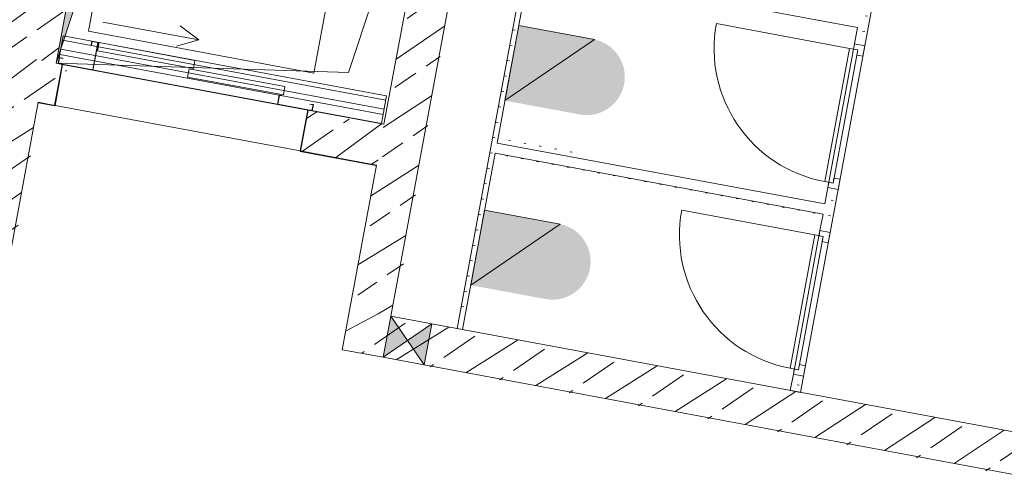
# Model space of a CAD drawing. Header units: metres. Extents: x 0 to 60282398, y -11592309 to 5708004.
# Tile 58 of 136: x 32353354.25 to 32353358.98, y 5707922.8 to 5707925.02. Entities that reach past the tile are written whole.
import ezdxf

# ---------------------------------------------------------------- set-up
doc = ezdxf.new("R2010")
doc.units = ezdxf.units.M
doc.header["$LTSCALE"] = 0.75
doc.layers.get('0').update_dxf_attribs({"linetype": 'CONTINUOUS'})
for name, color, linetype, lineweight in [('10417023$0$#9_002_GES I Übersicht Erdgeschoss_1_Neubau_102_Wand Innen.A', 7, 'CONTINUOUS', 25), ('10417023$0$#9_002_GES I Übersicht Erdgeschoss_1_Neubau_104_Decken.A', 7, 'CONTINUOUS', 25), ('10417023$0$#9_002_GES I Übersicht Erdgeschoss_1_Neubau_108_Treppen.A', 7, 'CONTINUOUS', 25), ('10417023$0$#9_002_GES I Übersicht Erdgeschoss_1_Neubau_202_Innenwandbekleidun', 7, 'CONTINUOUS', 25), ('10417023$0$#9_002_GES I Übersicht Erdgeschoss_1_Neubau_303_Sanitäre.A', 7, 'CONTINUOUS', 25), ('10417023$0$Keine', 7, 'CONTINUOUS', 13)]:
    doc.layers.add(name, color=color, linetype=linetype, lineweight=lineweight)
pattern_1 = [(0, (0, 0), (0, 0.075), [0.009999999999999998, -0.06500000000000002])]
pattern_2 = [(44.99999999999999, (0, 0), (-0.1697056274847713, 0.1697056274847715), []), (44.99999999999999, (-0.08485281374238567, 0.08485281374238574), (-0.1697056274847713, 0.1697056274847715), [0.18, -0.05999999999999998])]

# ---------------------------------------------------------------- blocks, each defined once
blk = doc.blocks.new('10417023$0$#9_MKO_LP5_ARC_GES_UP_00_002_P_G_modell (3D)')
at = {"layer": '10417023$0$#9_002_GES I Übersicht Erdgeschoss_1_Neubau_102_Wand Innen.A', "linetype": 'Continuous', "lineweight": 5, "true_color": 0xff0000}
h = blk.add_hatch(dxfattribs=at)
h.set_pattern_fill('#9_BETON__STAHLBETON_0001', color=1, style=0, pattern_type=2)
h.set_pattern_definition(pattern_2)
h.paths.add_polyline_path([(-32353490.87424049, -5707794.37957689), (-32353490.87424844, -5707790.779532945), (-32353491.12424844, -5707790.779532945), (-32353491.12424049, -5707794.37957689)])
h = blk.add_hatch(dxfattribs=at)
h.set_pattern_fill('#9_BETON__STAHLBETON_0001', color=1, style=0, pattern_type=2)
h.set_pattern_definition(pattern_2)
h.paths.add_polyline_path([(-32353489.07422985, -5707795.27957689), (-32353489.07424387, -5707792.57957689), (-32353489.27424387, -5707792.57957689), (-32353489.27422985, -5707795.27957689)])
h = blk.add_hatch(dxfattribs=at)
h.set_pattern_fill('#9_BETON__STAHLBETON_0001', color=1, style=0, pattern_type=2)
h.set_pattern_definition(pattern_2)
h.paths.add_polyline_path([(-32353491.12424004, -5707794.57957689), (-32353490.84424047, -5707794.57957689), (-32353490.84424047, -5707794.379576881), (-32353491.12424004, -5707794.379576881)])
h = blk.add_hatch(dxfattribs=at)
h.set_pattern_fill('#9_BETON__STAHLBETON_0001', color=1, style=0, pattern_type=2)
h.set_pattern_definition(pattern_2)
h.paths.add_polyline_path([(-32353489.27423453, -5707794.379576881), (-32353489.64424048, -5707794.379576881), (-32353489.64424048, -5707794.57957689), (-32353489.27423348, -5707794.57957689)])
h = blk.add_hatch(dxfattribs=at)
h.set_pattern_fill('#9_BETON__STAHLBETON_0001', color=1, style=0, pattern_type=2)
h.set_pattern_definition(pattern_2)
h.paths.add_polyline_path([(-32353490.9242167, -5707795.27957689), (-32353490.92421824, -5707794.57957689), (-32353491.12421824, -5707794.57957689), (-32353491.12421669, -5707795.27957689)])
h = blk.add_hatch(dxfattribs=at)
h.set_pattern_fill('#9_BETON__STAHLBETON_0001', color=1, style=0, pattern_type=2)
h.set_pattern_definition(pattern_2)
h.paths.add_polyline_path([(-32353489.27422985, -5707795.27957689), (-32353489.2742288, -5707795.47957689), (-32353489.07422985, -5707795.27957689)])
h = blk.add_hatch(dxfattribs=at)
h.set_pattern_fill('#9_BETON__STAHLBETON_0001', color=1, style=0, pattern_type=2)
h.set_pattern_definition(pattern_2)
h.paths.add_polyline_path([(-32353489.07422985, -5707795.27957689), (-32353489.27422777, -5707795.47957689), (-32353489.07422881, -5707795.47957689)])
h = blk.add_hatch(dxfattribs=at)
h.set_pattern_fill('#9_BETON__STAHLBETON_0001', color=1, style=0, pattern_type=2)
h.set_pattern_definition(pattern_2)
h.paths.add_polyline_path([(-32353489.07422985, -5707795.279576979), (-32353489.07422888, -5707795.47957689), (-32353480.4742281, -5707795.47957689), (-32353480.4742281, -5707795.279576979)])
at = {"layer": '10417023$0$#9_002_GES I Übersicht Erdgeschoss_1_Neubau_202_Innenwandbekleidun', "linetype": 'Continuous', "lineweight": 5, "true_color": 0xff0000}
h = blk.add_hatch(dxfattribs=at)
h.set_pattern_fill('#9_GIPSKARTON_0001', color=1, style=0, pattern_type=2)
h.set_pattern_definition(pattern_1)
h.paths.add_polyline_path([(-32353488.72424491, -5707795.279575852), (-32353488.72424491, -5707790.779531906), (-32353488.74924491, -5707790.779531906), (-32353488.74924491, -5707795.279575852)])
h = blk.add_hatch(dxfattribs=at)
h.set_pattern_fill('#9_GIPSKARTON_0001_1', color=1, style=0, pattern_type=2)
h.set_pattern_definition(pattern_1)
h.paths.add_polyline_path([(-32353487.07424494, -5707793.379532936), (-32353487.12424491, -5707793.379532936), (-32353487.12424491, -5707793.589532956), (-32353487.07424491, -5707793.589532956)])
h = blk.add_hatch(dxfattribs=at)
h.set_pattern_fill('#9_GIPSKARTON_0001_1', color=1, style=0, pattern_type=2)
h.set_pattern_definition(pattern_1)
h.paths.add_polyline_path([(-32353487.12424491, -5707793.459532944), (-32353488.72424491, -5707793.459532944), (-32353488.72424491, -5707793.509532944), (-32353487.12424491, -5707793.509532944)])
h = blk.add_hatch(dxfattribs=at)
h.set_pattern_fill('#9_GIPSKARTON_0001_1', color=1, style=0, pattern_type=2)
h.set_pattern_definition(pattern_1)
h.paths.add_polyline_path([(-32353487.12424491, -5707794.289532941), (-32353487.12424491, -5707794.499532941), (-32353487.07424491, -5707794.499532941), (-32353487.07424491, -5707794.289532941)])
h = blk.add_hatch(dxfattribs=at)
h.set_pattern_fill('#9_GIPSKARTON_0001_1', color=1, style=0, pattern_type=2)
h.set_pattern_definition(pattern_1)
h.paths.add_polyline_path([(-32353487.12424491, -5707794.369532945), (-32353488.72424491, -5707794.369532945), (-32353488.72424491, -5707794.419532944), (-32353487.12424491, -5707794.419532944)])
h = blk.add_hatch(dxfattribs=at)
h.set_pattern_fill('#9_GIPSKARTON_0001_1', color=1, style=0, pattern_type=2)
h.set_pattern_definition(pattern_1)
h.paths.add_polyline_path([(-32353487.12424491, -5707795.279575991), (-32353487.07424494, -5707795.279575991), (-32353487.07424491, -5707795.19953295), (-32353487.12424491, -5707795.19953295)])
at = {"layer": '10417023$0$#9_002_GES I Übersicht Erdgeschoss_1_Neubau_303_Sanitäre.A', "linetype": 'Continuous', "lineweight": 0, "true_color": 0xff0000}
h = blk.add_hatch(color=1, dxfattribs=at)
edge = h.paths.add_edge_path()
edge.add_line((-32353488.35498245, -5707793.796403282), (-32353488.72424491, -5707793.796403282))
edge.add_line((-32353488.72424491, -5707793.796403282), (-32353488.72424491, -5707794.162662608))
edge.add_line((-32353488.72424491, -5707794.162662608), (-32353488.35498245, -5707794.162662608))
edge.add_arc((-32353488.35942852, -5707793.979532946), 0.1831836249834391, 271.3907680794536, 360.0000002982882)
edge.add_arc((-32353488.35942852, -5707793.979532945), 0.1831836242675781, 0, 88.60923192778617)
h = blk.add_hatch(color=1, dxfattribs=at)
edge = h.paths.add_edge_path()
edge.add_line((-32353488.35498245, -5707794.696424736), (-32353488.72424491, -5707794.696424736))
edge.add_line((-32353488.72424491, -5707794.696424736), (-32353488.72424491, -5707795.06268406))
edge.add_line((-32353488.72424491, -5707795.06268406), (-32353488.35498245, -5707795.06268406))
edge.add_arc((-32353488.35942852, -5707794.879554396), 0.1831836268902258, 271.3907680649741, 359.9999997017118)
edge.add_arc((-32353488.35942852, -5707794.879554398), 0.1831836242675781, 0, 88.60923192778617)
at = {"layer": '10417023$0$#9_002_GES I Übersicht Erdgeschoss_1_Neubau_102_Wand Innen.A', "color": 1, "linetype": 'Continuous', "lineweight": 18, "true_color": 0xff0000}
for p, q in [((-32353489.07422985, -5707795.27957689), (-32353489.07424491, -5707792.37957689)), ((-32353490.87424049, -5707794.37957689), (-32353490.87424446, -5707792.57957689)), ((-32353489.27424387, -5707792.57957689), (-32353489.27423452, -5707794.37957689)), ((-32353490.84424049, -5707794.37957689), (-32353490.87424049, -5707794.37957689)), ((-32353490.84424026, -5707794.379576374), (-32353490.84424026, -5707794.579576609)), ((-32353489.27423452, -5707794.37957689), (-32353489.64424048, -5707794.37957689)), ((-32353489.6442403, -5707794.379576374), (-32353489.6442403, -5707794.579576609)), ((-32353490.92421824, -5707794.57957689), (-32353490.84424047, -5707794.57957689)), ((-32353490.92421625, -5707795.479573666), (-32353490.92421824, -5707794.57957689)), ((-32353490.84424026, -5707794.579576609), (-32353490.92224093, -5707794.579576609)), ((-32353489.64424048, -5707794.57957689), (-32353489.27423348, -5707794.57957689)), ((-32353489.6442403, -5707794.579576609), (-32353489.27624073, -5707794.579576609)), ((-32353489.27423348, -5707794.57957689), (-32353489.27422881, -5707795.47957689)), ((-32353488.8742299, -5707795.279577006), (-32353489.07422985, -5707795.279577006)), ((-32353489.07422985, -5707795.279577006), (-32353489.07422882, -5707795.479576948)), ((-32353485.54420159, -5707795.27957689), (-32353488.8742299, -5707795.27957689)), ((-32353489.27422881, -5707795.47957689), (-32353489.07422881, -5707795.47957689)), ((-32353489.07422882, -5707795.479576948), (-32353488.8742299, -5707795.479576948)), ((-32353488.8742299, -5707795.47957689), (-32353482.79375028, -5707795.47957689))]:
    blk.add_line(p, q, dxfattribs=at)
at = {"layer": '10417023$0$#9_002_GES I Übersicht Erdgeschoss_1_Neubau_102_Wand Innen.A', "color": 1, "linetype": 'Continuous', "lineweight": 13, "true_color": 0xff0000}
for p, q in [((-32353490.22174061, -5707794.144576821), (-32353490.32174073, -5707794.094576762)), ((-32353490.6892408, -5707794.144576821), (-32353490.22174061, -5707794.144576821)), ((-32353490.22174061, -5707794.144576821), (-32353490.32174073, -5707794.19457688)), ((-32353489.28674024, -5707794.244576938), (-32353490.86424029, -5707794.244576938)), ((-32353490.86424029, -5707794.244576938), (-32353490.86424029, -5707794.379576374)), ((-32353489.28674024, -5707794.264576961), (-32353490.86424029, -5707794.264576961)), ((-32353490.72424012, -5707794.261577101), (-32353490.72424012, -5707794.244576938)), ((-32353490.72424012, -5707794.244576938), (-32353490.69424009, -5707794.244576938)), ((-32353490.72274019, -5707794.261577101), (-32353490.72424012, -5707794.261577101)), ((-32353490.69574001, -5707794.246076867), (-32353490.72274019, -5707794.246076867)), ((-32353490.72274019, -5707794.246076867), (-32353490.72274019, -5707794.261577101)), ((-32353490.69574001, -5707794.378076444), (-32353490.69574001, -5707794.246076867)), ((-32353490.69424009, -5707794.244576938), (-32353490.69424009, -5707794.379576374)), ((-32353490.22174061, -5707794.244576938), (-32353490.6892408, -5707794.244576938)), ((-32353490.6892408, -5707794.244576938), (-32353490.6892408, -5707794.284576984)), ((-32353490.6892408, -5707794.284576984), (-32353490.22174061, -5707794.284576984)), ((-32353490.22174061, -5707794.284576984), (-32353490.22174061, -5707794.244576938)), ((-32353489.28674024, -5707794.379576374), (-32353489.28674024, -5707794.244576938)), ((-32353489.28674024, -5707794.309576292), (-32353490.86424029, -5707794.309576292)), ((-32353489.28674024, -5707794.334577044), (-32353490.86424029, -5707794.334577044)), ((-32353489.77424045, -5707794.289576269), (-32353490.24174064, -5707794.289576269)), ((-32353490.24174064, -5707794.289576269), (-32353490.24174064, -5707794.329576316)), ((-32353490.24174064, -5707794.329576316), (-32353489.77424045, -5707794.329576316)), ((-32353489.79424047, -5707794.379576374), (-32353489.79424047, -5707794.334577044)), ((-32353489.79424047, -5707794.334577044), (-32353489.78074111, -5707794.334577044)), ((-32353489.78074111, -5707794.334577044), (-32353489.78074111, -5707794.336076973)), ((-32353489.77424045, -5707794.329576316), (-32353489.77424045, -5707794.289576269)), ((-32353490.86424029, -5707794.379576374), (-32353490.86424029, -5707794.349576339)), ((-32353490.86424029, -5707794.349576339), (-32353490.84724012, -5707794.349576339)), ((-32353489.28674024, -5707794.379576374), (-32353490.86424029, -5707794.379576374)), ((-32353490.69424009, -5707794.379576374), (-32353490.86424029, -5707794.379576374)), ((-32353490.84724012, -5707794.351076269), (-32353490.86274035, -5707794.351076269)), ((-32353490.86274035, -5707794.351076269), (-32353490.86274035, -5707794.378076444)), ((-32353490.86274035, -5707794.378076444), (-32353490.69574001, -5707794.378076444)), ((-32353490.84724012, -5707794.349576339), (-32353490.84724012, -5707794.351076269)), ((-32353490.84424026, -5707794.379576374), (-32353489.6442403, -5707794.379576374)), ((-32353490.84424026, -5707794.579576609), (-32353490.84424026, -5707794.379576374)), ((-32353490.84424026, -5707794.379576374), (-32353490.84224084, -5707794.379576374)), ((-32353490.84424026, -5707794.379576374), (-32353490.84424026, -5707794.579576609)), ((-32353490.84424026, -5707794.379576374), (-32353490.84424026, -5707794.579576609)), ((-32353490.84224084, -5707794.379576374), (-32353490.84224084, -5707794.579576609)), ((-32353489.62424028, -5707794.379576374), (-32353489.79424047, -5707794.379576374)), ((-32353489.78074111, -5707794.336076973), (-32353489.79274054, -5707794.336076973)), ((-32353489.79274054, -5707794.336076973), (-32353489.79274054, -5707794.378076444)), ((-32353489.79274054, -5707794.378076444), (-32353489.6257402, -5707794.378076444)), ((-32353489.64624117, -5707794.579576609), (-32353489.64624117, -5707794.379576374)), ((-32353489.64624117, -5707794.379576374), (-32353489.6442403, -5707794.379576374)), ((-32353489.6442403, -5707794.379576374), (-32353489.6442403, -5707794.579576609)), ((-32353489.6442403, -5707794.379576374), (-32353489.6442403, -5707794.579576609)), ((-32353489.6442403, -5707794.379576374), (-32353489.6442403, -5707794.579576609)), ((-32353489.64124044, -5707794.351076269), (-32353489.64124044, -5707794.349576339)), ((-32353489.64124044, -5707794.349576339), (-32353489.62424028, -5707794.349576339)), ((-32353489.6257402, -5707794.351076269), (-32353489.64124044, -5707794.351076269)), ((-32353489.6257402, -5707794.378076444), (-32353489.6257402, -5707794.351076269)), ((-32353489.62424028, -5707794.349576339), (-32353489.62424028, -5707794.379576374)), ((-32353490.92224093, -5707794.581577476), (-32353490.92224093, -5707794.579576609)), ((-32353490.92224093, -5707794.579576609), (-32353490.84224084, -5707794.579576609)), ((-32353490.84424026, -5707794.579576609), (-32353490.92224093, -5707794.579576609)), ((-32353490.84424026, -5707794.579576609), (-32353490.92224093, -5707794.579576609)), ((-32353490.84224084, -5707794.581577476), (-32353490.92224093, -5707794.581577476)), ((-32353490.84224084, -5707794.579576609), (-32353490.84424026, -5707794.579576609)), ((-32353490.84224084, -5707794.579576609), (-32353489.64624117, -5707794.579576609)), ((-32353490.84224084, -5707794.579576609), (-32353490.84224084, -5707794.581577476)), ((-32353489.6442403, -5707794.579576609), (-32353489.64624117, -5707794.579576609)), ((-32353489.64624117, -5707794.579576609), (-32353489.27624073, -5707794.579576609)), ((-32353489.64624117, -5707794.581577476), (-32353489.64624117, -5707794.579576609)), ((-32353489.27624073, -5707794.581577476), (-32353489.64624117, -5707794.581577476)), ((-32353489.6442403, -5707794.579576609), (-32353489.27624073, -5707794.579576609)), ((-32353489.6442403, -5707794.579576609), (-32353489.27624073, -5707794.579576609)), ((-32353489.27624073, -5707794.579576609), (-32353489.27624073, -5707794.581577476)), ((-32353488.87422929, -5707795.279577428), (-32353489.07422953, -5707795.479577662)), ((-32353488.87422929, -5707795.479577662), (-32353489.07422953, -5707795.279577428)), ((-32353488.8742299, -5707795.479576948), (-32353488.8742299, -5707795.279577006))]:
    blk.add_line(p, q, dxfattribs=at)
at = {"layer": '10417023$0$#9_002_GES I Übersicht Erdgeschoss_1_Neubau_102_Wand Innen.A', "color": 1, "linetype": 'Continuous', "true_color": 0xff0000}
for points in [[(-32353489.07422882, -5707795.479576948), (-32353488.97422962, -5707795.379577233), (-32353489.07422985, -5707795.279577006)], [(-32353488.8742299, -5707795.479576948), (-32353488.8742299, -5707795.279577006), (-32353488.97422962, -5707795.379577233)]]:
    blk.add_solid(points, dxfattribs=at)
at = {"layer": '10417023$0$#9_002_GES I Übersicht Erdgeschoss_1_Neubau_104_Decken.A', "color": 1, "linetype": 'Continuous', "lineweight": 13, "true_color": 0xff0000}
for p, q in [((-32353490.87418678, -5707792.57957689), (-32353490.87418678, -5707794.37957689)), ((-32353489.27422398, -5707792.579577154), (-32353489.48598546, -5707794.167814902)), ((-32353489.27422352, -5707794.37957689), (-32353489.27422352, -5707792.57957689)), ((-32353490.87418688, -5707794.379576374), (-32353490.66242396, -5707792.791338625)), ((-32353489.48598546, -5707794.167814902), (-32353490.87418688, -5707794.379576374)), ((-32353490.87418678, -5707794.37957689), (-32353489.27422352, -5707794.37957689))]:
    blk.add_line(p, q, dxfattribs=at)
at = {"layer": '10417023$0$#9_002_GES I Übersicht Erdgeschoss_1_Neubau_104_Decken.A', "color": 1, "linetype": 'Continuous', "true_color": 0xff0000}
blk.add_solid([(-32353490.87418678, -5707794.37957689), (-32353490.66242465, -5707792.791339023), (-32353490.87418678, -5707792.57957689), (-32353489.27422352, -5707792.57957689)], dxfattribs=at)
at = {"layer": '10417023$0$#9_002_GES I Übersicht Erdgeschoss_1_Neubau_108_Treppen.A', "color": 1, "linetype": 'Continuous', "lineweight": 13, "true_color": 0xff0000, "flags": 128}
blk.add_lwpolyline([(-32353490.74923728, -5707794.199990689), (-32353489.64923728, -5707794.199990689), (-32353489.64923728, -5707792.799990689), (-32353490.74923728, -5707792.799990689)], close=True, dxfattribs=at)
at = {"layer": '10417023$0$#9_002_GES I Übersicht Erdgeschoss_1_Neubau_202_Innenwandbekleidun', "color": 1, "linetype": 'Continuous', "lineweight": 13, "true_color": 0xff0000}
for p, q in [((-32353488.74924491, -5707790.779531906), (-32353488.74924491, -5707795.279575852)), ((-32353487.07424491, -5707793.58953292), (-32353487.07424491, -5707793.37953292)), ((-32353488.72424491, -5707793.509532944), (-32353487.12424491, -5707793.509532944)), ((-32353488.72424491, -5707794.369532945), (-32353488.72424491, -5707793.509532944)), ((-32353487.12424491, -5707793.509532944), (-32353487.12424491, -5707793.58953292)), ((-32353487.14424459, -5707793.614532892), (-32353487.79424535, -5707793.614532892)), ((-32353487.10424454, -5707793.614532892), (-32353487.14424459, -5707793.614532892)), ((-32353487.14424459, -5707793.614532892), (-32353487.14424459, -5707794.264533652)), ((-32353487.07424451, -5707793.589533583), (-32353487.12424456, -5707793.589533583)), ((-32353487.12424456, -5707794.28953296), (-32353487.12424456, -5707793.589533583)), ((-32353487.12424456, -5707793.614532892), (-32353487.12424456, -5707793.589533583)), ((-32353487.12424456, -5707793.589533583), (-32353487.07424451, -5707793.589533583)), ((-32353487.07424451, -5707793.589533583), (-32353487.12424456, -5707793.589533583)), ((-32353487.07424451, -5707793.589533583), (-32353487.12424456, -5707793.589533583)), ((-32353487.10424454, -5707793.614532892), (-32353487.12424456, -5707793.614532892)), ((-32353487.10424454, -5707793.639533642), (-32353487.10424454, -5707793.614532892)), ((-32353487.10424454, -5707794.264533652), (-32353487.10424454, -5707793.614532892)), ((-32353487.07424451, -5707794.28953296), (-32353487.07424451, -5707793.589533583)), ((-32353487.07424451, -5707793.589533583), (-32353487.07424451, -5707793.639533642)), ((-32353487.07424451, -5707793.639533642), (-32353487.10424454, -5707793.639533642)), ((-32353487.07424451, -5707794.239532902), (-32353487.10424454, -5707794.239532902)), ((-32353487.10424454, -5707794.239532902), (-32353487.10424454, -5707794.264533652)), ((-32353487.07424451, -5707794.28953296), (-32353487.07424451, -5707794.239532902)), ((-32353487.14424459, -5707794.264533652), (-32353487.10424454, -5707794.264533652)), ((-32353487.10424454, -5707794.264533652), (-32353487.12424456, -5707794.264533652)), ((-32353487.12424456, -5707794.264533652), (-32353487.12424456, -5707794.28953296)), ((-32353487.12424491, -5707794.289532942), (-32353487.12424491, -5707794.369532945)), ((-32353487.07424451, -5707794.28953296), (-32353487.12424456, -5707794.28953296)), ((-32353487.12424456, -5707794.28953296), (-32353487.07424451, -5707794.28953296)), ((-32353487.07424451, -5707794.28953296), (-32353487.12424456, -5707794.28953296)), ((-32353487.07424451, -5707794.28953296), (-32353487.12424456, -5707794.28953296)), ((-32353487.07424491, -5707794.499532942), (-32353487.07424491, -5707794.289532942)), ((-32353487.12424491, -5707794.369532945), (-32353488.72424491, -5707794.369532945)), ((-32353488.72424491, -5707794.419532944), (-32353487.12424491, -5707794.419532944)), ((-32353488.72424491, -5707795.279575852), (-32353488.72424491, -5707794.419532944)), ((-32353487.12424491, -5707794.419532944), (-32353487.12424491, -5707794.499532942)), ((-32353487.07424451, -5707794.499533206), (-32353487.12424456, -5707794.499533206)), ((-32353487.12424456, -5707795.199532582), (-32353487.12424456, -5707794.499533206)), ((-32353487.12424456, -5707794.524532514), (-32353487.12424456, -5707794.499533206)), ((-32353487.12424456, -5707794.499533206), (-32353487.07424451, -5707794.499533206)), ((-32353487.07424451, -5707794.499533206), (-32353487.12424456, -5707794.499533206)), ((-32353487.07424451, -5707794.499533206), (-32353487.12424456, -5707794.499533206)), ((-32353487.07424451, -5707795.199532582), (-32353487.07424451, -5707794.499533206)), ((-32353487.07424451, -5707794.499533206), (-32353487.07424451, -5707794.549533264)), ((-32353487.14424459, -5707794.524532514), (-32353487.79424535, -5707794.524532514)), ((-32353487.10424454, -5707794.524532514), (-32353487.14424459, -5707794.524532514)), ((-32353487.14424459, -5707794.524532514), (-32353487.14424459, -5707795.174533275)), ((-32353487.10424454, -5707794.524532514), (-32353487.12424456, -5707794.524532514)), ((-32353487.10424454, -5707794.549533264), (-32353487.10424454, -5707794.524532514)), ((-32353487.10424454, -5707795.174533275), (-32353487.10424454, -5707794.524532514)), ((-32353487.07424451, -5707794.549533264), (-32353487.10424454, -5707794.549533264)), ((-32353487.14424459, -5707795.174533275), (-32353487.10424454, -5707795.174533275)), ((-32353487.10424454, -5707795.174533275), (-32353487.12424456, -5707795.174533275)), ((-32353487.12424456, -5707795.174533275), (-32353487.12424456, -5707795.199532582)), ((-32353487.07424451, -5707795.149532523), (-32353487.10424454, -5707795.149532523)), ((-32353487.10424454, -5707795.149532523), (-32353487.10424454, -5707795.174533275)), ((-32353487.07424451, -5707795.199532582), (-32353487.07424451, -5707795.149532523)), ((-32353487.12424491, -5707795.199532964), (-32353487.12424491, -5707795.279575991)), ((-32353487.07424451, -5707795.199532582), (-32353487.12424456, -5707795.199532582)), ((-32353487.12424456, -5707795.199532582), (-32353487.07424451, -5707795.199532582)), ((-32353487.07424451, -5707795.199532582), (-32353487.12424456, -5707795.199532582)), ((-32353487.07424451, -5707795.199532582), (-32353487.12424456, -5707795.199532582)), ((-32353487.07424491, -5707795.279575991), (-32353487.07424491, -5707795.199532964)), ((-32353488.74924491, -5707795.279575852), (-32353488.72424491, -5707795.279575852)), ((-32353487.12424491, -5707795.279575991), (-32353487.07424491, -5707795.279575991))]:
    blk.add_line(p, q, dxfattribs=at)
for centre in [(-32353487.14424491, -5707793.614532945), (-32353487.14424491, -5707794.524532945)]:
    blk.add_arc(centre, 0.65, 180, 270, dxfattribs=at)
at = {"layer": '10417023$0$#9_002_GES I Übersicht Erdgeschoss_1_Neubau_303_Sanitäre.A', "color": 1, "linetype": 'Continuous', "lineweight": 13, "true_color": 0xff0000, "flags": 128}
for points in [[(-32353488.35498245, -5707793.796403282), (-32353488.72424491, -5707793.796403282), (-32353488.72424491, -5707794.162662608)], [(-32353488.35498245, -5707794.696424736), (-32353488.72424491, -5707794.696424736), (-32353488.72424491, -5707795.06268406)]]:
    blk.add_lwpolyline(points, close=True, dxfattribs=at)
blk = doc.blocks.new('10417023$0$2_MKO_LP5_LAN_GES_UP_00_002_V_A (3D)')
at = {"layer": '10417023$0$Keine'}
blk.add_blockref('10417023$0$#9_MKO_LP5_ARC_GES_UP_00_002_P_G_modell (3D)', (0, 0), dxfattribs=at)
blk = doc.blocks.new('10417023')
at = {"layer": '10417023$0$Keine', "rotation": 349.4819372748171}
blk.add_blockref('10417023$0$2_MKO_LP5_LAN_GES_UP_00_002_V_A (3D)', (65205154.93137175, 5413829.557758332), dxfattribs=at)

msp = doc.modelspace()

# ---------------------------------------------------------------- block references
msp.add_blockref('10417023', (0, 0))

doc.saveas('drawing.dxf')
